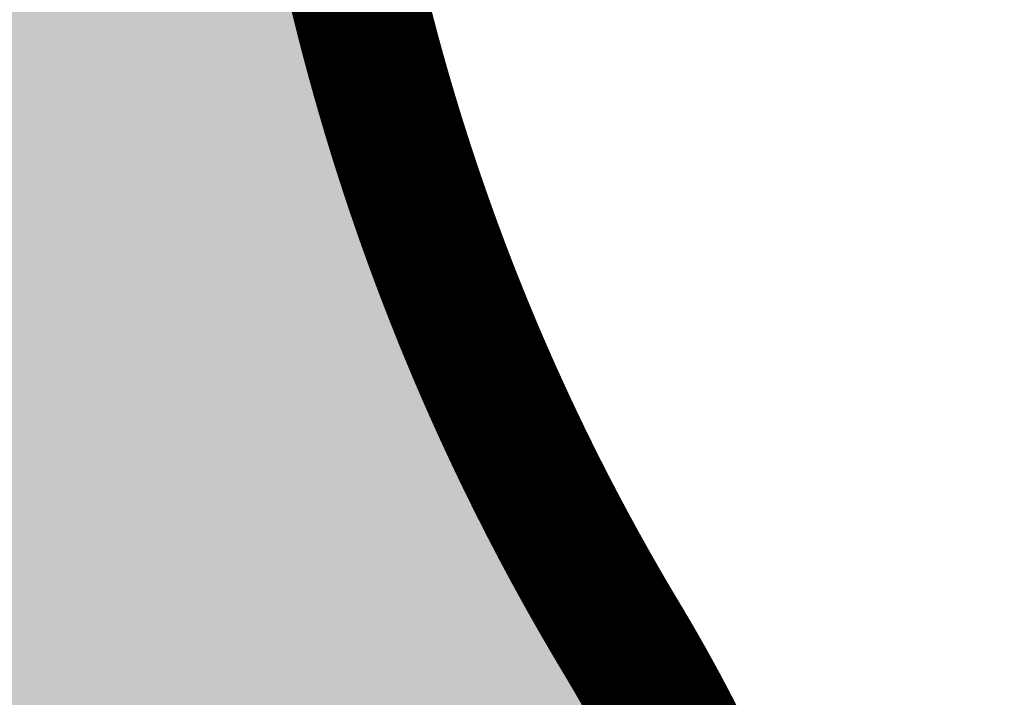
# Model space of a CAD drawing. Header units: feet. Extents: x 1609737 to 1611449, y 574802 to 575794.
# Tile 68 of 256: x 1610307 to 1610314, y 575069 to 575074. Entities that reach past the tile are written whole.
import ezdxf

# ---------------------------------------------------------------- set-up
doc = ezdxf.new("R2010")
doc.units = ezdxf.units.FT
doc.header["$MEASUREMENT"] = 0
for name, color, linetype in [('C-GROUTED-BLDR-HTCH-SINGLE', 79, 'Continuous'), ('C-THICKENED EDGE', 3, 'Continuous'), ('C-VOID FILLED RIPRAP', 23, 'Continuous')]:
    doc.layers.add(name, color=color, linetype=linetype)

msp = doc.modelspace()

# ---------------------------------------------------------------- hatches: boundary and pattern name
at = {"layer": 'C-GROUTED-BLDR-HTCH-SINGLE'}
h = msp.add_hatch(color=256, dxfattribs=at)
h.dxf.hatch_style = 1
edge = h.paths.add_edge_path()
edge.add_arc((1610316.381416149, 575074.7089830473), 23.37047450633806, 93.16217020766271, 111.87256529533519, ccw=False)
edge.add_arc((1610315.832433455, 574913.6122022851), 184.4331567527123, 85.39845757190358, 90.229945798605, ccw=False)
edge.add_line((1610330.628723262, 575097.4508791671), (1610331.589420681, 575096.0058023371))
edge.add_arc((1610329.73445033, 575094.818893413), 2.202196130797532, -34.10861566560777, 32.61328029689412, ccw=False)
edge.add_line((1610331.557815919, 575093.5839821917), (1610330.130892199, 575093.3956249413))
edge.add_line((1610330.130892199, 575093.3956249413), (1610327.538104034, 575093.0140339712))
edge.add_arc((1610353.769906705, 574938.1355374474), 157.0842326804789, 99.61297061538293, 104.3287267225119)
edge.add_arc((1610318.703709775, 575074.2705784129), 16.50820328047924, 103.3430100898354, 123.1728165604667)
edge.add_arc((1610297.059208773, 575085.9405079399), 12.79335554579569, -15.56353181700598, 9.664963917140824, ccw=False)
edge.add_arc((1610325.683688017, 575077.9680457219), 16.92063048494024, 164.4364681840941, 210.9882226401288)
edge.add_arc((1610300.754409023, 575062.9959972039), 12.15910795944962, -28.825794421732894, 30.98822264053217, ccw=False)
edge.add_arc((1610321.085541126, 575051.8069404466), 11.04757046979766, 151.174205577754, 207.3019100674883)
edge.add_arc((1610298.440657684, 575146.1925138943), 100.2767645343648, 257.7148752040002, 277.34975181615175, ccw=False)
edge.add_line((1610277.104096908, 575048.2120021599), (1610285.343801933, 575074.6300769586))
edge.add_arc((1610291.439735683, 575075.2288323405), 6.125268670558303, 141.7102701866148, 185.6097175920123, ccw=False)
edge.add_arc((1610278.479811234, 575084.8156880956), 9.99999999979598, 324.6098917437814, 343.2135960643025)
edge.add_arc((1610289.633561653, 575117.3051751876), 35.41279219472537, 265.115733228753, 267.4430163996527, ccw=False)
edge.add_arc((1610297.938967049, 575146.5980482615), 65.56182885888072, 224.5964999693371, 260.05689855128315, ccw=False)
edge.add_arc((1610198.470527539, 575061.0641788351), 65.92852349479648, 36.81035636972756, 38.7497064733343)
edge.add_line((1610249.887371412, 575102.3301257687), (1610248.788713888, 575103.6562827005))
edge.add_arc((1610246.109535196, 575101.7983129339), 3.260375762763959, 34.74072106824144, 103.0919639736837)
edge.add_arc((1610245.10869897, 575108.5883866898), 3.623948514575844, 203.5718451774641, 274.1508850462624, ccw=False)
edge.add_line((1610241.787135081, 575107.1391744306), (1610242.012565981, 575108.1134335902))
edge.add_line((1610242.012565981, 575108.1134335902), (1610236.159054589, 575109.4598738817))
edge.add_line((1610236.159054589, 575109.4598738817), (1610236.170780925, 575109.4671253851))
edge.add_line((1610236.170780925, 575109.4671253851), (1610236.172768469, 575109.4640058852))
edge.add_line((1610236.172768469, 575109.4640058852), (1610235.538605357, 575110.4593409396))
edge.add_line((1610235.538605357, 575110.4593409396), (1610233.521376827, 575113.6880918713))
edge.add_line((1610233.521376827, 575113.6880918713), (1610231.506340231, 575116.9182112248))
edge.add_line((1610231.506340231, 575116.9182112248), (1610230.883699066, 575117.916309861))
edge.add_line((1610230.883699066, 575117.916309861), (1610232.251349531, 575123.6821908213))
edge.add_arc((1610232.103873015, 575125.3243222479), 1.648740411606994, 275.1318511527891, 345.5369916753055)
edge.add_arc((1610236.268058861, 575123.8182373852), 2.791157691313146, 109.5743367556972, 156.9172025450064, ccw=False)
edge.add_arc((1610233.472801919, 575131.5478413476), 5.428406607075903, 290.0394540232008, 317.0243335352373)
edge.add_arc((1610239.42741735, 575126.6198867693), 2.332128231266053, 98.17647146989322, 148.2419603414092, ccw=False)
edge.add_arc((1610239.016144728, 575131.2499733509), 2.323028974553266, 271.9634514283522, 331.6953074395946)
edge.add_line((1610241.061428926, 575130.148485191), (1610248.536678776, 575117.1141299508))
edge.add_line((1610248.536678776, 575117.1141299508), (1610257.01672343, 575107.3576493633))
edge.add_line((1610257.01672343, 575107.3576493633), (1610269.389732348, 575099.2754526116))
edge.add_line((1610269.389732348, 575099.2754526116), (1610276.143500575, 575095.9704919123))
edge.add_line((1610276.143500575, 575095.9704919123), (1610287.83348331, 575093.0855391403))
edge.add_arc((1610292.946841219, 575123.8192557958), 31.15618347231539, 260.5538732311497, 293.5222095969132)
edge.add_arc((1610294.089428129, 575089.2385815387), 12.79335554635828, 28.03659799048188, 28.036950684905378, ccw=False)
edge.add_line((1610305.381451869, 575095.2519122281), (1610307.674898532, 575096.3971279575))

# ---------------------------------------------------------------- linework, layer by layer
msp.add_lwpolyline([(1610287.83348331, 575093.0855391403, 0.1448520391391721), (1610305.381414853, 575095.251981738, -1.538919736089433e-06), (1610305.381451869, 575095.2519122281), (1610307.674898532, 575096.3971279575, -0.08182136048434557), (1610315.092247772, 575098.043873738, -0.02108446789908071), (1610330.628723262, 575097.4508791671), (1610331.589420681, 575096.0058023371, -0.2996429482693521), (1610331.557815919, 575093.5839821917), (1610330.130892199, 575093.3956249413), (1610327.538104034, 575093.0140339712, 0.02057927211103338), (1610314.893943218, 575090.3331577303, 0.08674041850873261), (1610309.670979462, 575088.0883408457, -0.1105268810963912), (1610309.383477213, 575082.5079646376, 0.2059606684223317), (1610311.178085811, 575069.2562582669, -0.2670796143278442), (1610311.406878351, 575057.1335059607, 0.2499199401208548), (1610311.26864855, 575046.7396499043, -0.08588354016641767), (1610277.104096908, 575048.2120021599)], format="xyb", dxfattribs=at)
at = {"layer": 'C-THICKENED EDGE', "const_width": 1, "flags": 128}
msp.add_lwpolyline([(1610311.751504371, 575068.4534754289), (1610311.747094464, 575068.4625358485), (1610311.742677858, 575068.4715909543), (1610311.738254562, 575068.4806407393), (1610311.733824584, 575068.4896851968), (1610311.729387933, 575068.4987243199), (1610311.724944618, 575068.5077581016), (1610311.720494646, 575068.5167865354), (1610311.716038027, 575068.5258096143), (1610311.711574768, 575068.5348273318), (1610311.707104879, 575068.5438396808), (1610311.702628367, 575068.5528466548), (1610311.698145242, 575068.5618482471), (1610311.693655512, 575068.570844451), (1610311.689159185, 575068.5798352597), (1610311.68465627, 575068.5888206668), (1610311.680146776, 575068.5978006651), (1610311.675630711, 575068.6067752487), (1610311.671108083, 575068.6157444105), (1610311.666578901, 575068.624708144), (1610311.662043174, 575068.6336664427), (1610311.657500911, 575068.6426192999), (1610311.65295212, 575068.6515667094), (1610311.648396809, 575068.6605086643), (1610311.643834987, 575068.6694451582), (1610311.639266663, 575068.6783761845), (1610311.634691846, 575068.6873017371), (1610311.630110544, 575068.6962218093), (1610311.625522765, 575068.7051363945), (1610311.620928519, 575068.7140454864), (1610311.616327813, 575068.7229490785), (1610311.611720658, 575068.7318471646), (1610311.60710706, 575068.7407397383), (1610311.60248703, 575068.7496267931), (1610311.597860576, 575068.7585083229), (1610311.593227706, 575068.7673843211), (1610311.588588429, 575068.7762547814), (1610311.583942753, 575068.7851196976), (1610311.579290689, 575068.7939790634), (1610311.574632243, 575068.8028328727), (1610311.569967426, 575068.811681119), (1610311.565296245, 575068.8205237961), (1610311.56061871, 575068.829360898), (1610311.555934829, 575068.8381924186), (1610311.551244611, 575068.8470183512), (1610311.546548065, 575068.8558386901), (1610311.541845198, 575068.8646534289), (1610311.537136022, 575068.8734625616), (1610311.532420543, 575068.8822660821), (1610311.527698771, 575068.8910639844), (1610311.522970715, 575068.8998562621), (1610311.518236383, 575068.9086429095), (1610311.513495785, 575068.9174239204), (1610311.508748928, 575068.9261992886), (1610311.503995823, 575068.9349690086), (1610311.499236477, 575068.9437330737), (1610311.494470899, 575068.9524914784), (1610311.489699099, 575068.9612442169), (1610311.484921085, 575068.9699912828), (1610311.480136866, 575068.9787326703), (1610311.475346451, 575068.987468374), (1610311.470549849, 575068.9961983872), (1610311.465747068, 575069.0049227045), (1610311.460938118, 575069.0136413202), (1610311.456123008, 575069.022354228), (1610311.451301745, 575069.0310614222), (1610311.446474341, 575069.0397628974), (1610311.441640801, 575069.0484586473), (1610311.436801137, 575069.0571486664), (1610311.431955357, 575069.065832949), (1610311.42710347, 575069.0745114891), (1610311.422245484, 575069.0831842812), (1610311.417381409, 575069.0918513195), (1610311.412511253, 575069.1005125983), (1610311.407635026, 575069.109168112), (1610311.402752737, 575069.117817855), (1610311.397864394, 575069.1264618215), (1610311.392970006, 575069.1351000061), (1610311.388069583, 575069.1437324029), (1610311.383163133, 575069.1523590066), (1610311.378250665, 575069.1609798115), (1610311.373332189, 575069.169594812), (1610311.368407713, 575069.1782040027), (1610311.363477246, 575069.186807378), (1610311.358540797, 575069.1954049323), (1610311.353598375, 575069.2039966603), (1610311.34864999, 575069.2125825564), (1610311.34369565, 575069.2211626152), (1610311.338735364, 575069.2297368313), (1610311.333769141, 575069.2383051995), (1610311.328796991, 575069.2468677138), (1610311.323818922, 575069.2554243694), (1610311.318834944, 575069.2639751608), (1610311.313845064, 575069.2725200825), (1610311.308849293, 575069.2810591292), (1610311.30384764, 575069.2895922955), (1610311.298840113, 575069.2981195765), (1610311.293826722, 575069.3066409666), (1610311.288807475, 575069.3151564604), (1610311.283782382, 575069.3236660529), (1610311.278751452, 575069.332169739), (1610311.273714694, 575069.3406675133), (1610311.268672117, 575069.3491593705), (1610311.26362373, 575069.3576453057), (1610311.258569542, 575069.3661253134), (1610311.253509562, 575069.3745993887), (1610311.248443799, 575069.3830675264), (1610311.243372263, 575069.3915297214), (1610311.240834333, 575069.3957585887), (1610311.240199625, 575069.3968155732), (1610311.239793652, 575069.3974915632), (1610311.239343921, 575069.3982404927), (1610311.237545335, 575069.4012365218), (1610311.230356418, 575069.4132256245), (1610311.223176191, 575069.4252226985), (1610311.216004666, 575069.4372277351), (1610311.208841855, 575069.4492407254), (1610311.20168777, 575069.4612616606), (1610311.194542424, 575069.473290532), (1610311.187405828, 575069.4853273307), (1610311.180277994, 575069.4973720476), (1610311.173158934, 575069.5094246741), (1610311.166048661, 575069.5214852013), (1610311.158947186, 575069.5335536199), (1610311.151854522, 575069.5456299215), (1610311.144770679, 575069.5577140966), (1610311.137695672, 575069.5698061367), (1610311.13062951, 575069.5819060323), (1610311.123572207, 575069.5940137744), (1610311.116523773, 575069.6061293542), (1610311.109484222, 575069.6182527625), (1610311.102453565, 575069.6303839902), (1610311.095431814, 575069.642523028), (1610311.08841898, 575069.654669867), (1610311.081415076, 575069.6668244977), (1610311.074420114, 575069.6789869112), (1610311.067434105, 575069.691157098), (1610311.060457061, 575069.7033350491), (1610311.053488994, 575069.715520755), (1610311.046529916, 575069.7277142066), (1610311.039579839, 575069.7399153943), (1610311.032638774, 575069.7521243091), (1610311.025706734, 575069.7643409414), (1610311.01878373, 575069.7765652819), (1610311.011869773, 575069.7887973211), (1610311.004964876, 575069.8010370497), (1610310.99806905, 575069.8132844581), (1610310.991182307, 575069.825539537), (1610310.98430466, 575069.8378022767), (1610310.977436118, 575069.8500726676), (1610310.970576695, 575069.8623507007), (1610310.963726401, 575069.8746363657), (1610310.956885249, 575069.8869296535), (1610310.95005325, 575069.8992305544), (1610310.943230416, 575069.9115390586), (1610310.936416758, 575069.9238551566), (1610310.929612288, 575069.9361788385), (1610310.922817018, 575069.9485100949), (1610310.91603096, 575069.960848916), (1610310.909254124, 575069.9731952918), (1610310.902486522, 575069.9855492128), (1610310.895728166, 575069.9979106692), (1610310.888979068, 575070.0102796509), (1610310.882239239, 575070.0226561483), (1610310.87550869, 575070.0350401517), (1610310.868787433, 575070.0474316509), (1610310.86207548, 575070.0598306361), (1610310.855372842, 575070.0722370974), (1610310.84867953, 575070.0846510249), (1610310.841995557, 575070.0970724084), (1610310.835320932, 575070.1095012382), (1610310.828655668, 575070.1219375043), (1610310.821999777, 575070.1343811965), (1610310.815353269, 575070.1468323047), (1610310.808716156, 575070.1592908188), (1610310.802088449, 575070.1717567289), (1610310.79547016, 575070.1842300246), (1610310.7888613, 575070.196710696), (1610310.782261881, 575070.209198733), (1610310.775671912, 575070.2216941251), (1610310.769091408, 575070.2341968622), (1610310.762520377, 575070.2467069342), (1610310.755958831, 575070.2592243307), (1610310.749406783, 575070.2717490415), (1610310.742864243, 575070.2842810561), (1610310.736331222, 575070.2968203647), (1610310.729807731, 575070.3093669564), (1610310.723293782, 575070.321920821), (1610310.716789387, 575070.3344819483), (1610310.710294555, 575070.3470503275), (1610310.703809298, 575070.3596259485), (1610310.697333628, 575070.372208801), (1610310.690867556, 575070.384798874), (1610310.684411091, 575070.3973961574), (1610310.677964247, 575070.4100006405), (1610310.671527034, 575070.422612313), (1610310.665099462, 575070.4352311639), (1610310.658681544, 575070.4478571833), (1610310.652273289, 575070.46049036), (1610310.64587471, 575070.4731306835), (1610310.639485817, 575070.4857781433), (1610310.633106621, 575070.4984327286), (1610310.626737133, 575070.5110944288), (1610310.620377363, 575070.523763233), (1610310.614027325, 575070.5364391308), (1610310.607687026, 575070.5491221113), (1610310.601356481, 575070.5618121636), (1610310.595035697, 575070.5745092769), (1610310.588724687, 575070.5872134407), (1610310.582423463, 575070.5999246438), (1610310.576132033, 575070.6126428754), (1610310.56985041, 575070.6253681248), (1610310.563578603, 575070.638100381), (1610310.557316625, 575070.6508396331), (1610310.551064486, 575070.6635858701), (1610310.544822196, 575070.6763390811), (1610310.538589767, 575070.689099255), (1610310.532367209, 575070.7018663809), (1610310.526154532, 575070.7146404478), (1610310.519951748, 575070.7274214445), (1610310.513758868, 575070.74020936), (1610310.507575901, 575070.7530041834), (1610310.501402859, 575070.7658059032), (1610310.495239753, 575070.7786145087), (1610310.489086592, 575070.7914299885), (1610310.482943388, 575070.8042523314), (1610310.476810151, 575070.817081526), (1610310.470686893, 575070.8299175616), (1610310.464573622, 575070.8427604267), (1610310.458470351, 575070.8556101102), (1610310.45237709, 575070.8684666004), (1610310.446293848, 575070.8813298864), (1610310.440220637, 575070.8941999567), (1610310.434157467, 575070.9070768), (1610310.428104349, 575070.919960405), (1610310.422061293, 575070.9328507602), (1610310.41602831, 575070.9457478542), (1610310.410005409, 575070.9586516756), (1610310.403992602, 575070.9715622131), (1610310.397989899, 575070.9844794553), (1610310.391997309, 575070.9974033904), (1610310.386014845, 575071.010334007), (1610310.380042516, 575071.0232712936), (1610310.374080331, 575071.0362152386), (1610310.368128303, 575071.0491658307), (1610310.36218644, 575071.062123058), (1610310.356254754, 575071.075086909), (1610310.350333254, 575071.0880573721), (1610310.344421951, 575071.1010344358), (1610310.338520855, 575071.114018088), (1610310.332629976, 575071.1270083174), (1610310.326749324, 575071.1400051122), (1610310.32087891, 575071.1530084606), (1610310.315018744, 575071.1660183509), (1610310.309168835, 575071.1790347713), (1610310.303329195, 575071.1920577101), (1610310.297499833, 575071.2050871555), (1610310.29168076, 575071.2181230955), (1610310.285871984, 575071.2311655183), (1610310.280073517, 575071.2442144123), (1610310.274285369, 575071.2572697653), (1610310.268507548, 575071.2703315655), (1610310.262740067, 575071.2833998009), (1610310.256982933, 575071.2964744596), (1610310.251236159, 575071.3095555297), (1610310.245499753, 575071.3226429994), (1610310.239773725, 575071.3357368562), (1610310.234058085, 575071.3488370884), (1610310.228352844, 575071.3619436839), (1610310.222658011, 575071.3750566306), (1610310.216973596, 575071.3881759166), (1610310.211299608, 575071.4013015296), (1610310.205636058, 575071.4144334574), (1610310.199982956, 575071.4275716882), (1610310.194340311, 575071.4407162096), (1610310.188708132, 575071.4538670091), (1610310.183086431, 575071.4670240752), (1610310.177475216, 575071.4801873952), (1610310.171874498, 575071.493356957), (1610310.166284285, 575071.5065327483), (1610310.160704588, 575071.5197147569), (1610310.155135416, 575071.5329029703), (1610310.149576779, 575071.5460973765), (1610310.144028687, 575071.559297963), (1610310.138491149, 575071.5725047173), (1610310.132964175, 575071.5857176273), (1610310.127447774, 575071.5989366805), (1610310.121941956, 575071.6121618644), (1610310.11644673, 575071.6253931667), (1610310.110962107, 575071.6386305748), (1610310.105488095, 575071.6518740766), (1610310.100024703, 575071.665123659), (1610310.094571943, 575071.6783793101), (1610310.089129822, 575071.691641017), (1610310.08369835, 575071.704908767), (1610310.078277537, 575071.7181825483), (1610310.072867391, 575071.7314623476), (1610310.067467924, 575071.7447481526), (1610310.062079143, 575071.7580399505), (1610310.056701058, 575071.771337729), (1610310.051333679, 575071.784641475), (1610310.045977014, 575071.7979511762), (1610310.040631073, 575071.8112668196), (1610310.035295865, 575071.8245883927), (1610310.0299714, 575071.8379158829), (1610310.024657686, 575071.8512492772), (1610310.019354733, 575071.864588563), (1610310.01406255, 575071.8779337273), (1610310.008781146, 575071.8912847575), (1610310.00351053, 575071.9046416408), (1610309.998250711, 575071.9180043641), (1610309.993001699, 575071.9313729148), (1610309.987763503, 575071.9447472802), (1610309.982536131, 575071.9581274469), (1610309.977319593, 575071.9715134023), (1610309.972113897, 575071.9849051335), (1610309.966919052, 575071.9983026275), (1610309.961735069, 575072.0117058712), (1610309.956561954, 575072.0251148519), (1610309.951399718, 575072.0385295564), (1610309.94624837, 575072.0519499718), (1610309.941107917, 575072.0653760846), (1610309.93597837, 575072.0788078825), (1610309.930859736, 575072.0922453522), (1610309.925752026, 575072.1056884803), (1610309.920655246, 575072.119137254), (1610309.915569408, 575072.1325916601), (1610309.910494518, 575072.1460516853), (1610309.905430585, 575072.1595173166), (1610309.90037762, 575072.1729885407), (1610309.89533563, 575072.1864653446), (1610309.890304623, 575072.1999477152), (1610309.88528461, 575072.2134356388), (1610309.880275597, 575072.2269291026), (1610309.875277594, 575072.2404280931), (1610309.87029061, 575072.2539325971), (1610309.865314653, 575072.2674426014), (1610309.860349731, 575072.2809580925), (1610309.855395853, 575072.2944790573), (1610309.850453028, 575072.3080054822), (1610309.845521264, 575072.321537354), (1610309.84060057, 575072.3350746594), (1610309.835690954, 575072.3486173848), (1610309.830792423, 575072.3621655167), (1610309.825904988, 575072.3757190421), (1610309.821028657, 575072.389277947), (1610309.816163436, 575072.4028422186), (1610309.811309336, 575072.4164118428), (1610309.806466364, 575072.4299868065), (1610309.801634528, 575072.4435670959), (1610309.796813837, 575072.4571526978), (1610309.7920043, 575072.4707435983), (1610309.787205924, 575072.4843397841), (1610309.782418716, 575072.4979412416), (1610309.777642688, 575072.5115479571), (1610309.772877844, 575072.525159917), (1610309.768124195, 575072.5387771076), (1610309.763381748, 575072.5523995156), (1610309.758650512, 575072.5660271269), (1610309.753930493, 575072.5796599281), (1610309.749221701, 575072.5932979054), (1610309.744524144, 575072.6069410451), (1610309.739837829, 575072.6205893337), (1610309.735162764, 575072.6342427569), (1610309.730498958, 575072.6479013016), (1610309.725846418, 575072.6615649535), (1610309.721205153, 575072.6752336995), (1610309.716575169, 575072.6889075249), (1610309.711956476, 575072.7025864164), (1610309.707349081, 575072.7162703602), (1610309.702752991, 575072.7299593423), (1610309.698168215, 575072.7436533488), (1610309.693594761, 575072.757352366), (1610309.689032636, 575072.7710563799), (1610309.684481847, 575072.7847653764), (1610309.679942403, 575072.7984793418), (1610309.675414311, 575072.8121982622), (1610309.67089758, 575072.8259221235), (1610309.666392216, 575072.8396509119), (1610309.661898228, 575072.8533846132), (1610309.657415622, 575072.8671232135), (1610309.652944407, 575072.8808666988), (1610309.64848459, 575072.8946150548), (1610309.644036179, 575072.9083682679), (1610309.639599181, 575072.9221263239), (1610309.635173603, 575072.9358892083), (1610309.630759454, 575072.9496569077), (1610309.62635674, 575072.9634294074), (1610309.621965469, 575072.9772066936), (1610309.617585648, 575072.990988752), (1610309.613217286, 575073.0047755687), (1610309.608860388, 575073.018567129), (1610309.604514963, 575073.0323634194), (1610309.600181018, 575073.0461644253), (1610309.595858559, 575073.0599701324), (1610309.591547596, 575073.0737805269), (1610309.587248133, 575073.0875955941), (1610309.58296018, 575073.1014153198), (1610309.578683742, 575073.11523969), (1610309.574418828, 575073.1290686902), (1610309.570165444, 575073.1429023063), (1610309.565923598, 575073.1567405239), (1610309.561693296, 575073.1705833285), (1610309.557474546, 575073.184430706), (1610309.553267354, 575073.1982826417), (1610309.549071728, 575073.2121391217), (1610309.544887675, 575073.2260001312), (1610309.540715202, 575073.2398656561), (1610309.536554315, 575073.253735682), (1610309.532405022, 575073.2676101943), (1610309.528267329, 575073.2814891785), (1610309.524141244, 575073.2953726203), (1610309.520026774, 575073.3092605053), (1610309.515923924, 575073.3231528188), (1610309.511832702, 575073.3370495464), (1610309.507753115, 575073.3509506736), (1610309.50368517, 575073.364856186), (1610309.499628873, 575073.378766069), (1610309.495584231, 575073.3926803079), (1610309.49155125, 575073.4065988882), (1610309.487529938, 575073.4205217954), (1610309.483520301, 575073.434449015), (1610309.479522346, 575073.4483805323), (1610309.475536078, 575073.4623163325), (1610309.471561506, 575073.4762564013), (1610309.467598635, 575073.4902007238), (1610309.463647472, 575073.5041492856), (1610309.459708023, 575073.5181020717), (1610309.455780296, 575073.5320590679), (1610309.451864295, 575073.546020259), (1610309.447960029, 575073.5599856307), (1610309.444067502, 575073.5739551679), (1610309.440186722, 575073.5879288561), (1610309.436317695, 575073.6019066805), (1610309.432460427, 575073.6158886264), (1610309.428614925, 575073.6298746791), (1610309.424781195, 575073.6438648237), (1610309.420959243, 575073.6578590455), (1610309.417149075, 575073.6718573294), (1610309.413350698, 575073.6858596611), (1610309.409564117, 575073.6998660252), (1610309.405789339, 575073.7138764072), (1610309.402026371, 575073.7278907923), (1610309.398275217, 575073.7419091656), (1610309.394535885, 575073.7559315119), (1610309.39080838, 575073.7699578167), (1610309.387092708, 575073.7839880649), (1610309.383388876, 575073.7980222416), (1610309.379696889, 575073.8120603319), (1610309.376016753, 575073.826102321), (1610309.372348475, 575073.8401481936), (1610309.36869206, 575073.8541979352), (1610309.365047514, 575073.8682515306), (1610309.361414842, 575073.8823089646), (1610309.357794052, 575073.8963702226), (1610309.354185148, 575073.9104352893), (1610309.350588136, 575073.9245041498), (1610309.347003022, 575073.938576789), (1610309.343429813, 575073.952653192), (1610309.339868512, 575073.9667333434), (1610309.336319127, 575073.9808172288), (1610309.332781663, 575073.9949048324), (1610309.329256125, 575074.0089961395), (1610309.32574252, 575074.0230911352), (1610309.322240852, 575074.0371898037), (1610309.318751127, 575074.0512921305), (1610309.315273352, 575074.0653981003), (1610309.31180753, 575074.0795076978), (1610309.308353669, 575074.0936209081), (1610309.304911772, 575074.1077377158), (1610309.301481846, 575074.121858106), (1610309.298063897, 575074.1359820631), (1610309.294657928, 575074.1501095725), (1610309.291263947, 575074.1642406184), (1610309.287881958, 575074.1783751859), (1610309.284511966, 575074.1925132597), (1610309.281153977, 575074.2066548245), (1610309.277807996, 575074.2207998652), (1610309.274474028, 575074.2349483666), (1610309.271152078, 575074.249100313), (1610309.267842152, 575074.2632556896), (1610309.264544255, 575074.277414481), (1610309.261258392, 575074.2915766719), (1610309.257984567, 575074.3057422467), (1610309.254722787, 575074.3199111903), (1610309.251473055, 575074.3340834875), (1610309.248235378, 575074.3482591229), (1610309.24500976, 575074.3624380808), (1610309.241796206, 575074.3766203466), (1610309.23859472, 575074.3908059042), (1610309.235405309, 575074.4049947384), (1610309.232227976, 575074.419186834), (1610309.229062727, 575074.4333821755), (1610309.225909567, 575074.4475807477), (1610309.222768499, 575074.4617825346)], dxfattribs=at)
at = {"layer": 'C-VOID FILLED RIPRAP', "linetype": 'Continuous'}
msp.add_lwpolyline([(1610311.353906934, 575068.9539596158), (1610311.349036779, 575068.9626208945), (1610311.344160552, 575068.9712764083), (1610311.339278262, 575068.9799261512), (1610311.334389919, 575068.9885701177), (1610311.329495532, 575068.9972083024), (1610311.324595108, 575069.0058406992), (1610311.319688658, 575069.0144673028), (1610311.314776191, 575069.0230881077), (1610311.309857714, 575069.0317031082), (1610311.304933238, 575069.0403122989), (1610311.300002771, 575069.0489156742), (1610311.295066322, 575069.0575132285), (1610311.290123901, 575069.0661049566), (1610311.285175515, 575069.0746908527), (1610311.280221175, 575069.0832709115), (1610311.275260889, 575069.0918451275), (1610311.270294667, 575069.1004134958), (1610311.265322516, 575069.10897601), (1610311.260344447, 575069.1175326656), (1610311.255360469, 575069.126083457), (1610311.25037059, 575069.1346283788), (1610311.245374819, 575069.1431674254), (1610311.240373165, 575069.1517005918), (1610311.235365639, 575069.1602278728), (1610311.230352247, 575069.1687492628), (1610311.225333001, 575069.1772647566), (1610311.220307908, 575069.1857743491), (1610311.215276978, 575069.1942780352), (1610311.21024022, 575069.2027758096), (1610311.205197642, 575069.2112676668), (1610311.200149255, 575069.2197536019), (1610311.195095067, 575069.2282336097), (1610311.190035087, 575069.2367076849), (1610311.184969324, 575069.2451758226), (1610311.179897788, 575069.2536380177), (1610311.177359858, 575069.2578668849), (1610311.17672515, 575069.2589238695), (1610311.176319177, 575069.2595998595), (1610311.175869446, 575069.2603487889), (1610311.17407086, 575069.263344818), (1610311.166881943, 575069.2753339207), (1610311.159701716, 575069.2873309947), (1610311.152530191, 575069.2993360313), (1610311.14536738, 575069.3113490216), (1610311.138213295, 575069.3233699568), (1610311.131067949, 575069.3353988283), (1610311.123931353, 575069.3474356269), (1610311.116803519, 575069.3594803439), (1610311.109684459, 575069.3715329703), (1610311.102574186, 575069.3835934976), (1610311.095472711, 575069.3956619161), (1610311.088380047, 575069.4077382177), (1610311.081296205, 575069.4198223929), (1610311.074221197, 575069.4319144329), (1610311.067155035, 575069.4440143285), (1610311.060097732, 575069.4561220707), (1610311.053049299, 575069.4682376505), (1610311.046009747, 575069.4803610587), (1610311.038979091, 575069.4924922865), (1610311.031957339, 575069.5046313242), (1610311.024944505, 575069.5167781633), (1610311.017940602, 575069.528932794), (1610311.010945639, 575069.5410952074), (1610311.00395963, 575069.5532653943), (1610310.996982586, 575069.5654433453), (1610310.990014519, 575069.5776290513), (1610310.983055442, 575069.5898225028), (1610310.976105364, 575069.6020236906), (1610310.969164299, 575069.6142326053), (1610310.962232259, 575069.6264492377), (1610310.955309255, 575069.6386735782), (1610310.948395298, 575069.6509056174), (1610310.941490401, 575069.663145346), (1610310.934594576, 575069.6753927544), (1610310.927707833, 575069.6876478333), (1610310.920830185, 575069.699910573), (1610310.913961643, 575069.7121809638), (1610310.90710222, 575069.7244589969), (1610310.900251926, 575069.7367446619), (1610310.893410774, 575069.7490379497), (1610310.886578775, 575069.7613388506), (1610310.879755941, 575069.7736473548), (1610310.872942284, 575069.7859634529), (1610310.866137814, 575069.7982871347), (1610310.859342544, 575069.8106183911), (1610310.852556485, 575069.8229572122), (1610310.845779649, 575069.8353035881), (1610310.839012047, 575069.847657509), (1610310.832253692, 575069.8600189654), (1610310.825504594, 575069.8723879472), (1610310.818764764, 575069.8847644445), (1610310.812034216, 575069.8971484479), (1610310.805312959, 575069.9095399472), (1610310.798601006, 575069.9219389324), (1610310.791898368, 575069.9343453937), (1610310.785205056, 575069.9467593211), (1610310.778521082, 575069.9591807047), (1610310.771846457, 575069.9716095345), (1610310.765181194, 575069.9840458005), (1610310.758525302, 575069.9964894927), (1610310.751878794, 575070.0089406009), (1610310.745241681, 575070.0213991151), (1610310.738613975, 575070.0338650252), (1610310.731995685, 575070.0463383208), (1610310.725386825, 575070.0588189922), (1610310.718787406, 575070.0713070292), (1610310.712197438, 575070.0838024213), (1610310.705616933, 575070.0963051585), (1610310.699045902, 575070.1088152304), (1610310.692484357, 575070.1213326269), (1610310.685932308, 575070.1338573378), (1610310.679389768, 575070.1463893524), (1610310.672856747, 575070.1589286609), (1610310.666333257, 575070.1714752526), (1610310.659819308, 575070.1840291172), (1610310.653314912, 575070.1965902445), (1610310.64682008, 575070.2091586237), (1610310.640334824, 575070.2217342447), (1610310.633859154, 575070.2343170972), (1610310.627393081, 575070.2469071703), (1610310.620936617, 575070.2595044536), (1610310.614489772, 575070.2721089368), (1610310.608052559, 575070.2847206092), (1610310.601624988, 575070.2973394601), (1610310.595207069, 575070.3099654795), (1610310.588798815, 575070.3225986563), (1610310.582400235, 575070.3352389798), (1610310.576011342, 575070.3478864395), (1610310.569632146, 575070.3605410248), (1610310.563262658, 575070.3732027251), (1610310.556902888, 575070.3858715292), (1610310.55055285, 575070.398547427), (1610310.544212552, 575070.4112304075), (1610310.537882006, 575070.4239204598), (1610310.531561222, 575070.4366175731), (1610310.525250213, 575070.4493217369), (1610310.518948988, 575070.46203294), (1610310.512657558, 575070.4747511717), (1610310.506375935, 575070.487476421), (1610310.500104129, 575070.5002086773), (1610310.493842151, 575070.5129479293), (1610310.487590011, 575070.5256941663), (1610310.481347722, 575070.5384473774), (1610310.475115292, 575070.5512075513), (1610310.468892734, 575070.5639746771), (1610310.462680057, 575070.576748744), (1610310.456477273, 575070.5895297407), (1610310.450284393, 575070.6023176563), (1610310.444101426, 575070.6151124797), (1610310.437928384, 575070.6279141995), (1610310.431765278, 575070.6407228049), (1610310.425612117, 575070.6535382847), (1610310.419468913, 575070.6663606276), (1610310.413335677, 575070.6791898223), (1610310.407212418, 575070.6920258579), (1610310.401099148, 575070.7048687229), (1610310.394995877, 575070.7177184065), (1610310.388902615, 575070.7305748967), (1610310.382819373, 575070.7434381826), (1610310.376746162, 575070.7563082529), (1610310.370682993, 575070.7691850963), (1610310.364629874, 575070.7820687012), (1610310.358586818, 575070.7949590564), (1610310.352553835, 575070.8078561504), (1610310.346530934, 575070.8207599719), (1610310.340518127, 575070.8336705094), (1610310.334515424, 575070.8465877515), (1610310.328522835, 575070.8595116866), (1610310.322540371, 575070.8724423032), (1610310.316568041, 575070.8853795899), (1610310.310605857, 575070.8983235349), (1610310.304653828, 575070.911274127), (1610310.298711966, 575070.9242313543), (1610310.292780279, 575070.9371952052), (1610310.286858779, 575070.9501656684), (1610310.280947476, 575070.963142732), (1610310.27504638, 575070.9761263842), (1610310.269155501, 575070.9891166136), (1610310.26327485, 575071.0021134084), (1610310.257404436, 575071.0151167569), (1610310.251544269, 575071.0281266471), (1610310.245694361, 575071.0411430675), (1610310.239854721, 575071.0541660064), (1610310.234025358, 575071.0671954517), (1610310.228206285, 575071.0802313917), (1610310.222397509, 575071.0932738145), (1610310.216599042, 575071.1063227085), (1610310.210810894, 575071.1193780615), (1610310.205033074, 575071.1324398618), (1610310.199265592, 575071.1455080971), (1610310.193508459, 575071.1585827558), (1610310.187761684, 575071.171663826), (1610310.182025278, 575071.1847512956), (1610310.17629925, 575071.1978451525), (1610310.170583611, 575071.2109453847), (1610310.164878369, 575071.2240519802), (1610310.159183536, 575071.2371649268), (1610310.153499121, 575071.2502842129), (1610310.147825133, 575071.2634098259), (1610310.142161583, 575071.2765417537), (1610310.136508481, 575071.2896799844), (1610310.130865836, 575071.3028245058), (1610310.125233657, 575071.3159753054), (1610310.119611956, 575071.3291323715), (1610310.114000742, 575071.3422956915), (1610310.108400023, 575071.3554652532), (1610310.10280981, 575071.3686410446), (1610310.097230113, 575071.3818230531), (1610310.091660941, 575071.3950112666), (1610310.086102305, 575071.4082056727), (1610310.080554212, 575071.4214062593), (1610310.075016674, 575071.4346130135), (1610310.0694897, 575071.4478259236), (1610310.063973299, 575071.4610449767), (1610310.058467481, 575071.4742701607), (1610310.052972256, 575071.4875014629), (1610310.047487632, 575071.500738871), (1610310.04201362, 575071.5139823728), (1610310.036550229, 575071.5272319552), (1610310.031097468, 575071.5404876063), (1610310.025655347, 575071.5537493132), (1610310.020223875, 575071.5670170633), (1610310.014803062, 575071.5802908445), (1610310.009392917, 575071.5935706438), (1610310.003993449, 575071.6068564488), (1610309.998604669, 575071.6201482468), (1610309.993226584, 575071.6334460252), (1610309.987859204, 575071.6467497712), (1610309.982502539, 575071.6600594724), (1610309.977156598, 575071.6733751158), (1610309.97182139, 575071.686696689), (1610309.966496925, 575071.7000241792), (1610309.961183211, 575071.7133575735), (1610309.955880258, 575071.7266968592), (1610309.950588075, 575071.7400420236), (1610309.945306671, 575071.7533930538), (1610309.940036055, 575071.7667499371), (1610309.934776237, 575071.7801126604), (1610309.929527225, 575071.7934812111), (1610309.924289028, 575071.8068555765), (1610309.919061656, 575071.8202357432), (1610309.913845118, 575071.8336216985), (1610309.908639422, 575071.8470134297), (1610309.903444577, 575071.8604109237), (1610309.898260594, 575071.8738141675), (1610309.89308748, 575071.8872231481), (1610309.887925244, 575071.9006378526), (1610309.882773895, 575071.9140582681), (1610309.877633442, 575071.9274843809), (1610309.872503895, 575071.9409161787), (1610309.867385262, 575071.9543536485), (1610309.862277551, 575071.9677967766), (1610309.857180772, 575071.9812455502), (1610309.852094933, 575071.9946999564), (1610309.847020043, 575072.0081599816), (1610309.841956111, 575072.0216256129), (1610309.836903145, 575072.035096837), (1610309.831861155, 575072.0485736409), (1610309.826830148, 575072.0620560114), (1610309.821810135, 575072.0755439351), (1610309.816801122, 575072.0890373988), (1610309.811803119, 575072.1025363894), (1610309.806816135, 575072.1160408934), (1610309.801840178, 575072.1295508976), (1610309.796875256, 575072.1430663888), (1610309.791921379, 575072.1565873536), (1610309.786978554, 575072.1701137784), (1610309.78204679, 575072.1836456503), (1610309.777126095, 575072.1971829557), (1610309.772216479, 575072.210725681), (1610309.767317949, 575072.224273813), (1610309.762430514, 575072.2378273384), (1610309.757554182, 575072.2513862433), (1610309.752688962, 575072.2649505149), (1610309.747834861, 575072.278520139), (1610309.742991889, 575072.2920951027), (1610309.738160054, 575072.3056753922), (1610309.733339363, 575072.3192609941), (1610309.728529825, 575072.3328518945), (1610309.723731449, 575072.3464480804), (1610309.718944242, 575072.3600495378), (1610309.714168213, 575072.3736562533), (1610309.70940337, 575072.3872682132), (1610309.704649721, 575072.4008854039), (1610309.699907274, 575072.4145078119), (1610309.695176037, 575072.4281354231), (1610309.690456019, 575072.4417682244), (1610309.685747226, 575072.4554062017), (1610309.681049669, 575072.4690493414), (1610309.676363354, 575072.48269763), (1610309.671688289, 575072.4963510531), (1610309.667024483, 575072.5100095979), (1610309.662371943, 575072.5236732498), (1610309.657730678, 575072.5373419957), (1610309.653100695, 575072.5510158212), (1610309.648482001, 575072.5646947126), (1610309.643874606, 575072.5783786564), (1610309.639278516, 575072.5920676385), (1610309.63469374, 575072.605761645), (1610309.630120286, 575072.6194606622), (1610309.625558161, 575072.6331646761), (1610309.621007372, 575072.6468736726), (1610309.616467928, 575072.660587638), (1610309.611939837, 575072.6743065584), (1610309.607423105, 575072.6880304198), (1610309.602917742, 575072.7017592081), (1610309.598423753, 575072.7154929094), (1610309.593941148, 575072.7292315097), (1610309.589469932, 575072.742974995), (1610309.585010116, 575072.7567233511), (1610309.580561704, 575072.7704765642), (1610309.576124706, 575072.7842346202), (1610309.571699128, 575072.7979975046), (1610309.567284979, 575072.811765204), (1610309.562882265, 575072.8255377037), (1610309.558490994, 575072.8393149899), (1610309.554111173, 575072.8530970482), (1610309.549742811, 575072.866883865), (1610309.545385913, 575072.8806754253), (1610309.541040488, 575072.8944717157), (1610309.536706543, 575072.9082727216), (1610309.532384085, 575072.9220784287), (1610309.528073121, 575072.9358888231), (1610309.523773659, 575072.9497038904), (1610309.519485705, 575072.9635236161), (1610309.515209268, 575072.9773479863), (1610309.510944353, 575072.9911769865), (1610309.506690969, 575073.0050106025), (1610309.502449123, 575073.0188488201), (1610309.498218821, 575073.0326916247), (1610309.494000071, 575073.0465390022), (1610309.489792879, 575073.060390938), (1610309.485597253, 575073.074247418), (1610309.4814132, 575073.0881084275), (1610309.477240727, 575073.1019739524), (1610309.47307984, 575073.1158439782), (1610309.468930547, 575073.1297184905), (1610309.464792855, 575073.1435974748), (1610309.46066677, 575073.1574809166), (1610309.456552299, 575073.1713688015), (1610309.452449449, 575073.1852611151), (1610309.448358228, 575073.1991578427), (1610309.444278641, 575073.2130589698), (1610309.440210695, 575073.2269644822), (1610309.436154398, 575073.2408743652), (1610309.432109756, 575073.2547886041), (1610309.428076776, 575073.2687071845), (1610309.424055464, 575073.2826300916), (1610309.420045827, 575073.2965573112), (1610309.416047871, 575073.3104888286), (1610309.412061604, 575073.3244246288), (1610309.408087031, 575073.3383646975), (1610309.40412416, 575073.35230902), (1610309.400172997, 575073.3662575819), (1610309.396233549, 575073.380210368), (1610309.392305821, 575073.3941673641), (1610309.38838982, 575073.4081285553), (1610309.384485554, 575073.4220939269), (1610309.380593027, 575073.4360634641), (1610309.376712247, 575073.4500371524), (1610309.37284322, 575073.4640149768), (1610309.368985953, 575073.4779969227), (1610309.36514045, 575073.4919829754), (1610309.36130672, 575073.50597312), (1610309.357484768, 575073.5199673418), (1610309.3536746, 575073.5339656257), (1610309.349876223, 575073.5479679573), (1610309.346089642, 575073.5619743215), (1610309.342314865, 575073.5759847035), (1610309.338551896, 575073.5899990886), (1610309.334800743, 575073.6040174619), (1610309.33106141, 575073.6180398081), (1610309.327333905, 575073.632066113), (1610309.323618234, 575073.6460963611), (1610309.319914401, 575073.6601305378), (1610309.316222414, 575073.6741686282), (1610309.312542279, 575073.6882106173), (1610309.308874, 575073.7022564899), (1610309.305217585, 575073.7163062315), (1610309.301573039, 575073.7303598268), (1610309.297940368, 575073.7444172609), (1610309.294319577, 575073.7584785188), (1610309.290710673, 575073.7725435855), (1610309.287113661, 575073.7866124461), (1610309.283528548, 575073.8006850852), (1610309.279955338, 575073.8147614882), (1610309.276394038, 575073.8288416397), (1610309.272844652, 575073.842925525), (1610309.269307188, 575073.8570131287), (1610309.265781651, 575073.8711044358), (1610309.262268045, 575073.8851994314), (1610309.258766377, 575073.8992980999), (1610309.255276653, 575073.9134004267), (1610309.251798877, 575073.9275063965), (1610309.248333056, 575073.9416159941), (1610309.244879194, 575073.9557292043)], dxfattribs=at)

doc.saveas('drawing.dxf')
